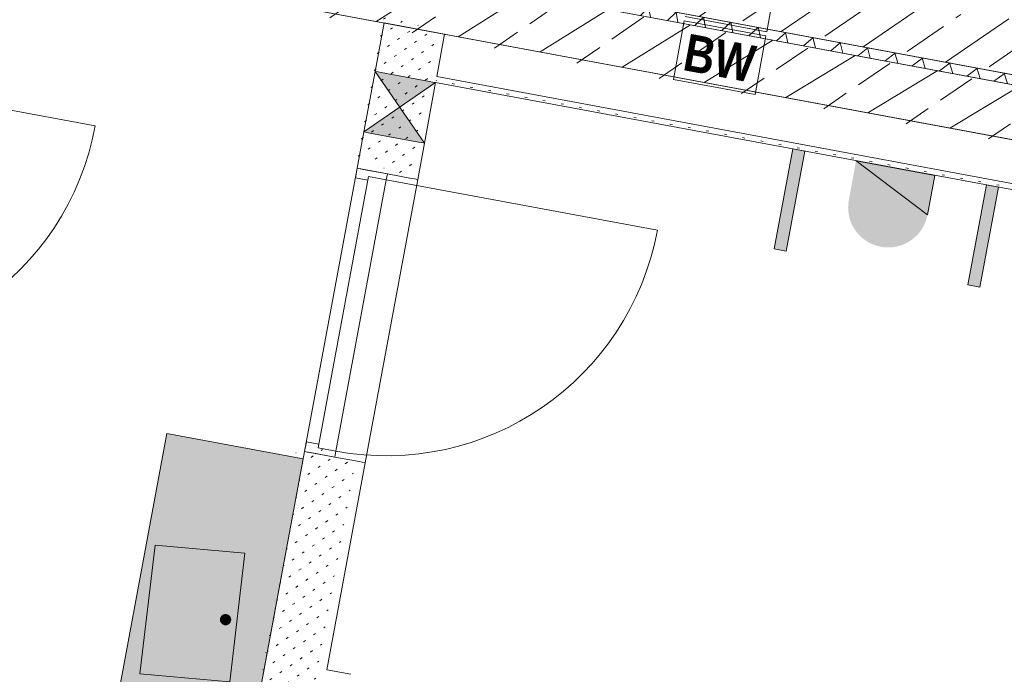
# Model space of a CAD drawing. Header units: metres. Extents: x 32353251 to 32353583, y 5707748 to 5708004.
# Tile 92 of 164: x 32353369.1 to 32353373.1, y 5707922.83 to 5707925.49. Entities that reach past the tile are written whole.
import ezdxf

# ---------------------------------------------------------------- set-up
doc = ezdxf.new("R2010")
doc.units = ezdxf.units.M
doc.header["$LTSCALE"] = 0.75
doc.layers.get('0').update_dxf_attribs({"linetype": 'CONTINUOUS'})
for name, color, linetype, lineweight in [('10417023$0$#9_002_GES I Übersicht Erdgeschoss_1_101_Wand Aussen.A', 7, 'CONTINUOUS', 25), ('10417023$0$#9_002_GES I Übersicht Erdgeschoss_1_303_Sanitäre.A', 7, 'CONTINUOUS', 25), ('10417023$0$#9_002_GES I Übersicht Erdgeschoss_1_607b_Brandschutz 1_100', 7, 'CONTINUOUS', 25), ('10417023$0$#9_002_GES I Übersicht Erdgeschoss_1_Neubau_102_Wand Innen.A', 7, 'CONTINUOUS', 25), ('10417023$0$#9_002_GES I Übersicht Erdgeschoss_1_Neubau_104_Decken.A', 7, 'CONTINUOUS', 25), ('10417023$0$#9_002_GES I Übersicht Erdgeschoss_1_Neubau_202_Innenwandbekleidun', 7, 'CONTINUOUS', 25), ('10417023$0$#9_002_GES I Übersicht Erdgeschoss_1_Neubau_303_Sanitäre.A', 7, 'CONTINUOUS', 25), ('10417023$0$Keine', 7, 'CONTINUOUS', 13)]:
    doc.layers.add(name, color=color, linetype=linetype, lineweight=lineweight)
doc.styles.add('10417023$0$Arial Narrow (bold)', font='ARIALNB.TTF')
pattern_1 = [(45, (0, 0), (-0.03535533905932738, 0.03535533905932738), [0.01, -0.03999999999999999])]
pattern_2 = [(0, (0, 0), (0, 0.075), [0.009999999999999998, -0.06500000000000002])]
pattern_3 = [(44.99999999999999, (0, 0), (-0.1697056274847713, 0.1697056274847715), []), (44.99999999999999, (-0.08485281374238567, 0.08485281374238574), (-0.1697056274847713, 0.1697056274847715), [0.18, -0.05999999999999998])]

# ---------------------------------------------------------------- blocks, each defined once
blk = doc.blocks.new('10417023$0$#9_MKO_LP5_ARC_GES_UP_00_002_P_G_modell (3D)')
at = {"layer": '10417023$0$#9_002_GES I Übersicht Erdgeschoss_1_101_Wand Aussen.A', "linetype": 'Continuous', "lineweight": 5, "true_color": 0xff0000}
h = blk.add_hatch(dxfattribs=at)
h.set_pattern_fill('#9_DÄMMUNG__HART_1_0001', color=1, style=0, pattern_type=2)
h.set_pattern_definition([(44.99999999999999, (0, 0), (-0.05656854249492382, 0.05656854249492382), []), (135.0000000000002, (0, 0), (0.05656854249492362, 0.056568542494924), [])])
h.paths.add_polyline_path([(-32353454.47117382, -5707790.519532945), (-32353477.474228, -5707790.519532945), (-32353477.474228, -5707790.55957689), (-32353469.004228, -5707790.55957689), (-32353469.004228, -5707810.39957689), (-32353468.96423227, -5707810.39957689), (-32353468.96423227, -5707790.55957689), (-32353454.47117382, -5707790.55957689)])
at = {"layer": '10417023$0$#9_002_GES I Übersicht Erdgeschoss_1_303_Sanitäre.A', "linetype": 'Continuous', "lineweight": 0, "true_color": 0xff0000}
h = blk.add_hatch(color=1, dxfattribs=at)
edge = h.paths.add_edge_path()
edge.add_line((-32353475.60706255, -5707793.559472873), (-32353475.27739345, -5707793.559472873))
edge.add_arc((-32353475.27739345, -5707793.524472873), 0.035, 270, 360)
edge.add_line((-32353475.24239345, -5707793.524472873), (-32353475.24239345, -5707793.034472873))
edge.add_arc((-32353475.27739345, -5707793.034472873), 0.035, 0, 90)
edge.add_line((-32353475.27739345, -5707792.999472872), (-32353475.60706255, -5707792.999472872))
edge.add_arc((-32353475.60706255, -5707793.034472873), 0.035, 90, 180)
edge.add_line((-32353475.64206255, -5707793.034472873), (-32353475.64206255, -5707793.524472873))
edge.add_arc((-32353475.60706255, -5707793.524472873), 0.035, 180, 270)
h = blk.add_hatch(color=1, dxfattribs=at)
edge = h.paths.add_edge_path()
edge.add_arc((-32353475.30521518, -5707793.279472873), 0.0229871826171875, 180, 270)
edge.add_arc((-32353475.30521518, -5707793.279472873), 0.0229871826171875, 270, 360)
edge.add_arc((-32353475.30521518, -5707793.279472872), 0.02298718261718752, 359.9999976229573, 450)
edge.add_arc((-32353475.30521518, -5707793.279472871), 0.02298718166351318, 90, 180.0000047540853)
at = {"layer": '10417023$0$#9_002_GES I Übersicht Erdgeschoss_1_Neubau_102_Wand Innen.A', "linetype": 'Continuous', "lineweight": 5, "true_color": 0xff0000}
h = blk.add_hatch(dxfattribs=at)
h.set_pattern_fill('#9_BETON__STAHLBETON_0001', color=1, style=0, pattern_type=2)
h.set_pattern_definition(pattern_3)
h.paths.add_polyline_path([(-32353477.474228, -5707790.51957689), (-32353454.69117382, -5707790.51957689), (-32353454.69117382, -5707790.29957689), (-32353477.474228, -5707790.29957689)])
h = blk.add_hatch(dxfattribs=at)
h.set_pattern_fill('#9_BETON__STAHLBETON_0001', color=1, style=0, pattern_type=2)
h.set_pattern_definition(pattern_3)
h.paths.add_polyline_path([(-32353477.474228, -5707790.779532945), (-32353470.024228, -5707790.779532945), (-32353470.024228, -5707790.559532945), (-32353477.474228, -5707790.559532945)])
at = {"layer": '10417023$0$#9_002_GES I Übersicht Erdgeschoss_1_Neubau_102_Wand Innen.A', "linetype": 'Continuous', "lineweight": 13, "true_color": 0xff0000}
h = blk.add_hatch(dxfattribs=at)
h.set_pattern_fill('#9_GIPS_0001', color=1, style=0, pattern_type=2)
h.set_pattern_definition(pattern_1)
h.paths.add_polyline_path([(-32353475.114228, -5707790.77957689), (-32353475.114228, -5707791.37957689), (-32353475.10172802, -5707791.37957689), (-32353475.10172802, -5707790.77957689)])
at = {"layer": '10417023$0$#9_002_GES I Übersicht Erdgeschoss_1_Neubau_102_Wand Innen.A', "linetype": 'Continuous', "lineweight": 13, "true_color": 0x1f1f1f}
h = blk.add_hatch(dxfattribs=at)
h.set_pattern_fill('#9_GIPS_0001', color=250, style=0, pattern_type=2)
h.set_pattern_definition(pattern_1)
h.paths.add_polyline_path([(-32353475.10172802, -5707790.77957689), (-32353475.10172802, -5707791.37957689), (-32353475.08922797, -5707791.37957689), (-32353475.08922797, -5707790.77957689)])
at = {"layer": '10417023$0$#9_002_GES I Übersicht Erdgeschoss_1_Neubau_102_Wand Innen.A', "linetype": 'Continuous', "lineweight": 13, "true_color": 0xff0000}
h = blk.add_hatch(dxfattribs=at)
h.set_pattern_fill('#9_GIPS_0001', color=1, style=0, pattern_type=2)
h.set_pattern_definition(pattern_1)
h.paths.add_polyline_path([(-32353475.08922797, -5707790.77957689), (-32353475.08922797, -5707791.37957689), (-32353474.889228, -5707791.37957689), (-32353474.889228, -5707790.77957689)])
at = {"layer": '10417023$0$#9_002_GES I Übersicht Erdgeschoss_1_Neubau_102_Wand Innen.A', "linetype": 'Continuous', "lineweight": 13, "true_color": 0x1f1f1f}
h = blk.add_hatch(dxfattribs=at)
h.set_pattern_fill('#9_GIPS_0001', color=250, style=0, pattern_type=2)
h.set_pattern_definition(pattern_1)
h.paths.add_polyline_path([(-32353474.87672802, -5707790.77957689), (-32353474.889228, -5707790.77957689), (-32353474.889228, -5707791.37957689), (-32353474.87672802, -5707791.37957689)])
at = {"layer": '10417023$0$#9_002_GES I Übersicht Erdgeschoss_1_Neubau_102_Wand Innen.A', "linetype": 'Continuous', "lineweight": 13, "true_color": 0xff0000}
h = blk.add_hatch(dxfattribs=at)
h.set_pattern_fill('#9_GIPS_0001', color=1, style=0, pattern_type=2)
h.set_pattern_definition(pattern_1)
h.paths.add_polyline_path([(-32353474.87672802, -5707791.37957689), (-32353474.86422797, -5707791.37957689), (-32353474.86422797, -5707790.77957689), (-32353474.87672802, -5707790.77957689)])
h = blk.add_hatch(dxfattribs=at)
h.set_pattern_fill('#9_GIPS_0001', color=1, style=0, pattern_type=2)
h.set_pattern_definition(pattern_1)
h.paths.add_polyline_path([(-32353475.114228, -5707795.27957689), (-32353475.10172802, -5707795.27957689), (-32353475.10172802, -5707792.54957689), (-32353475.114228, -5707792.54957689)])
at = {"layer": '10417023$0$#9_002_GES I Übersicht Erdgeschoss_1_Neubau_102_Wand Innen.A', "linetype": 'Continuous', "lineweight": 13, "true_color": 0x1f1f1f}
h = blk.add_hatch(dxfattribs=at)
h.set_pattern_fill('#9_GIPS_0001', color=250, style=0, pattern_type=2)
h.set_pattern_definition(pattern_1)
h.paths.add_polyline_path([(-32353475.10172802, -5707795.27957689), (-32353475.08922797, -5707795.27957689), (-32353475.08922797, -5707792.54957689), (-32353475.10172802, -5707792.54957689)])
at = {"layer": '10417023$0$#9_002_GES I Übersicht Erdgeschoss_1_Neubau_102_Wand Innen.A', "linetype": 'Continuous', "lineweight": 13, "true_color": 0xff0000}
h = blk.add_hatch(dxfattribs=at)
h.set_pattern_fill('#9_GIPS_0001', color=1, style=0, pattern_type=2)
h.set_pattern_definition(pattern_1)
h.paths.add_polyline_path([(-32353475.08922797, -5707795.27957689), (-32353474.889228, -5707795.27957689), (-32353474.889228, -5707792.54957689), (-32353475.08922797, -5707792.54957689)])
at = {"layer": '10417023$0$#9_002_GES I Übersicht Erdgeschoss_1_Neubau_102_Wand Innen.A', "linetype": 'Continuous', "lineweight": 13, "true_color": 0x1f1f1f}
h = blk.add_hatch(dxfattribs=at)
h.set_pattern_fill('#9_GIPS_0001', color=250, style=0, pattern_type=2)
h.set_pattern_definition(pattern_1)
h.paths.add_polyline_path([(-32353474.889228, -5707795.27957689), (-32353474.87672802, -5707795.27957689), (-32353474.87672802, -5707792.54957689), (-32353474.889228, -5707792.54957689)])
at = {"layer": '10417023$0$#9_002_GES I Übersicht Erdgeschoss_1_Neubau_102_Wand Innen.A', "linetype": 'Continuous', "lineweight": 13, "true_color": 0xff0000}
h = blk.add_hatch(dxfattribs=at)
h.set_pattern_fill('#9_GIPS_0001', color=1, style=0, pattern_type=2)
h.set_pattern_definition(pattern_1)
h.paths.add_polyline_path([(-32353474.87672802, -5707795.27957689), (-32353474.86422797, -5707795.27957689), (-32353474.86422797, -5707792.54957689), (-32353474.87672802, -5707792.54957689)])
at = {"layer": '10417023$0$#9_002_GES I Übersicht Erdgeschoss_1_Neubau_202_Innenwandbekleidun', "linetype": 'Continuous', "lineweight": 5}
h = blk.add_hatch(dxfattribs=at)
h.set_pattern_fill('#9_GIPSKARTON_0001', style=0, pattern_type=2)
h.set_pattern_definition(pattern_2)
h.paths.add_polyline_path([(-32353470.164228, -5707790.95457689), (-32353474.864228, -5707790.95457689), (-32353474.864228, -5707790.97957689), (-32353470.164228, -5707790.97957689)])
h = blk.add_hatch(dxfattribs=at)
h.set_pattern_fill('#9_GIPSKARTON_0001_1', color=255, style=0, pattern_type=2)
h.set_pattern_definition(pattern_2)
h.paths.add_polyline_path([(-32353474.864228, -5707793.45457689), (-32353474.764228, -5707793.45457689), (-32353474.764228, -5707793.404576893), (-32353474.864228, -5707793.404576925)])
at = {"layer": '10417023$0$#9_002_GES I Übersicht Erdgeschoss_1_Neubau_303_Sanitäre.A', "linetype": 'Continuous', "lineweight": 0, "true_color": 0xff0000}
h = blk.add_hatch(color=1, dxfattribs=at)
edge = h.paths.add_edge_path()
edge.add_line((-32353472.80155824, -5707790.97957689), (-32353473.12689776, -5707790.97957689))
edge.add_line((-32353473.12689776, -5707790.97957689), (-32353473.12689776, -5707791.142246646))
edge.add_arc((-32353472.964228, -5707791.142246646), 0.1626697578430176, 180, 270)
edge.add_arc((-32353472.964228, -5707791.142246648), 0.162669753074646, 270, 360.0000006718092)
edge.add_line((-32353472.80155824, -5707791.142246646), (-32353472.80155824, -5707790.97957689))
at = {"layer": '10417023$0$#9_002_GES I Übersicht Erdgeschoss_1_101_Wand Aussen.A', "color": 1, "linetype": 'Continuous', "lineweight": 18, "true_color": 0xff0000, "flags": 128}
blk.add_lwpolyline([(-32353454.47117382, -5707790.519532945), (-32353454.47117382, -5707790.55957689), (-32353468.96423227, -5707790.55957689), (-32353468.96423227, -5707810.39957689), (-32353469.004228, -5707810.39957689), (-32353469.004228, -5707790.55957689), (-32353477.474228, -5707790.55957689), (-32353477.474228, -5707790.519532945)], close=True, dxfattribs=at)
at = {"layer": '10417023$0$#9_002_GES I Übersicht Erdgeschoss_1_303_Sanitäre.A', "color": 1, "linetype": 'Continuous', "lineweight": 13, "true_color": 0xff0000, "flags": 128}
blk.add_lwpolyline([(-32353475.60706255, -5707793.559472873), (-32353475.24239345, -5707793.524472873), (-32353475.27739345, -5707792.999472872), (-32353475.64206255, -5707793.034472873)], close=True, dxfattribs=at)
at = {"layer": '10417023$0$#9_002_GES I Übersicht Erdgeschoss_1_607b_Brandschutz 1_100', "color": 1, "linetype": 'Continuous', "lineweight": 13, "true_color": 0xff0000}
for p, q in [((-32353473.57960765, -5707790.530901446), (-32353473.57960765, -5707790.288253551)), ((-32353473.91710913, -5707790.530901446), (-32353473.57960765, -5707790.530901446)), ((-32353473.57960765, -5707790.548209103), (-32353473.91710913, -5707790.548209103)), ((-32353473.91710913, -5707790.548209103), (-32353473.91710913, -5707790.790856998)), ((-32353473.57960765, -5707790.790856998), (-32353473.57960765, -5707790.548209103)), ((-32353473.91710913, -5707790.790856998), (-32353473.57960765, -5707790.790856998))]:
    blk.add_line(p, q, dxfattribs=at)
at = {"layer": '10417023$0$#9_002_GES I Übersicht Erdgeschoss_1_Neubau_102_Wand Innen.A', "color": 1, "linetype": 'Continuous', "lineweight": 18, "true_color": 0xff0000}
for p, q in [((-32353477.474228, -5707790.51957689), (-32353470.8039411, -5707790.51957689)), ((-32353470.80394111, -5707790.559532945), (-32353477.474228, -5707790.559532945)), ((-32353477.274228, -5707790.779532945), (-32353470.80394111, -5707790.779532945))]:
    blk.add_line(p, q, dxfattribs=at)
at = {"layer": '10417023$0$#9_002_GES I Übersicht Erdgeschoss_1_Neubau_102_Wand Innen.A', "color": 1, "linetype": 'Continuous', "lineweight": 13, "true_color": 0xff0000}
for p, q in [((-32353475.114228, -5707790.77957689), (-32353475.114228, -5707790.97957689)), ((-32353474.864228, -5707790.77957689), (-32353475.114228, -5707790.77957689)), ((-32353474.864228, -5707790.95457689), (-32353474.864228, -5707790.77957689)), ((-32353475.10172802, -5707790.97957689), (-32353475.114228, -5707790.97957689)), ((-32353475.114228, -5707790.97957689), (-32353475.114228, -5707791.22957689)), ((-32353475.11422761, -5707790.979576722), (-32353474.86422732, -5707791.229577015)), ((-32353474.86422732, -5707790.979576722), (-32353475.11422761, -5707791.229577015)), ((-32353475.08922798, -5707790.97957689), (-32353475.10172802, -5707790.97957689)), ((-32353474.889228, -5707790.97957689), (-32353475.08922798, -5707790.97957689)), ((-32353474.87672802, -5707790.97957689), (-32353474.889228, -5707790.97957689)), ((-32353474.86422797, -5707790.97957689), (-32353474.87672802, -5707790.97957689)), ((-32353474.86422797, -5707791.22957689), (-32353474.86422797, -5707790.97957689)), ((-32353475.114228, -5707791.22957689), (-32353475.114228, -5707791.37957689)), ((-32353475.114228, -5707791.22957689), (-32353475.10172802, -5707791.22957689)), ((-32353475.10172802, -5707791.22957689), (-32353475.08922798, -5707791.22957689)), ((-32353475.08922798, -5707791.22957689), (-32353474.889228, -5707791.22957689)), ((-32353474.889228, -5707791.22957689), (-32353474.87672802, -5707791.22957689)), ((-32353474.87672802, -5707791.22957689), (-32353474.86422797, -5707791.22957689)), ((-32353474.864228, -5707791.37957689), (-32353474.864228, -5707791.22957689)), ((-32353475.11422761, -5707791.379577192), (-32353475.10172868, -5707791.379577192)), ((-32353475.11422761, -5707792.549577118), (-32353475.11422761, -5707791.379577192)), ((-32353475.11422761, -5707791.379577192), (-32353475.11422761, -5707791.419577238)), ((-32353474.98922819, -5707791.379577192), (-32353475.11422761, -5707791.379577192)), ((-32353475.11422761, -5707791.379577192), (-32353475.10172868, -5707791.379577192)), ((-32353475.11422761, -5707791.379577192), (-32353475.10172868, -5707791.379577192)), ((-32353475.10172868, -5707791.379577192), (-32353475.0892283, -5707791.379577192)), ((-32353475.10172868, -5707791.379577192), (-32353475.0892283, -5707791.379577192)), ((-32353475.10172868, -5707791.379577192), (-32353475.0892283, -5707791.379577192)), ((-32353475.0892283, -5707791.379577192), (-32353474.98922819, -5707791.379577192)), ((-32353475.0892283, -5707791.379577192), (-32353474.98922819, -5707791.379577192)), ((-32353475.0892283, -5707791.379577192), (-32353474.98922819, -5707791.379577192)), ((-32353474.98922819, -5707791.379577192), (-32353474.88922807, -5707791.379577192)), ((-32353474.98922819, -5707791.404576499), (-32353474.98922819, -5707791.379577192)), ((-32353474.98922819, -5707791.379577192), (-32353474.88922807, -5707791.379577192)), ((-32353474.88922807, -5707791.379577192), (-32353474.87672769, -5707791.379577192)), ((-32353474.88922807, -5707791.379577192), (-32353474.87672769, -5707791.379577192)), ((-32353474.87672769, -5707791.379577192), (-32353474.86422732, -5707791.379577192)), ((-32353474.87672769, -5707791.379577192), (-32353474.86422732, -5707791.379577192)), ((-32353474.86422732, -5707792.549577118), (-32353474.86422732, -5707791.379577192)), ((-32353477.31172838, -5707791.404576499), (-32353476.19172851, -5707791.404576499)), ((-32353475.11422761, -5707791.419577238), (-32353475.06222813, -5707791.419577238)), ((-32353475.06222813, -5707791.419577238), (-32353475.06222813, -5707791.404576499)), ((-32353475.06222813, -5707791.404576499), (-32353474.98922819, -5707791.404576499)), ((-32353475.06222813, -5707792.524576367), (-32353475.06222813, -5707791.404576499)), ((-32353475.06222813, -5707791.404576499), (-32353474.98922819, -5707791.404576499)), ((-32353474.98922819, -5707791.404576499), (-32353474.98922819, -5707792.524576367)), ((-32353474.98922819, -5707791.404576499), (-32353473.86922832, -5707791.404576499)), ((-32353475.11422761, -5707792.549577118), (-32353475.11422761, -5707792.509577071)), ((-32353475.11422761, -5707792.509577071), (-32353475.06222813, -5707792.509577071)), ((-32353475.06222813, -5707792.509577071), (-32353475.06222813, -5707792.524576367)), ((-32353475.114228, -5707792.54957689), (-32353475.114228, -5707794.319133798)), ((-32353475.11422761, -5707792.549577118), (-32353475.10172868, -5707792.549577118)), ((-32353474.98922819, -5707792.549577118), (-32353475.11422761, -5707792.549577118)), ((-32353475.11422761, -5707792.549577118), (-32353475.10172868, -5707792.549577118)), ((-32353475.11422761, -5707792.549577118), (-32353475.10172868, -5707792.549577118)), ((-32353475.10172868, -5707792.549577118), (-32353475.0892283, -5707792.549577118)), ((-32353475.10172868, -5707792.549577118), (-32353475.0892283, -5707792.549577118)), ((-32353475.10172868, -5707792.549577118), (-32353475.0892283, -5707792.549577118)), ((-32353475.0892283, -5707792.549577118), (-32353474.98922819, -5707792.549577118)), ((-32353475.0892283, -5707792.549577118), (-32353474.98922819, -5707792.549577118)), ((-32353475.0892283, -5707792.549577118), (-32353474.98922819, -5707792.549577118)), ((-32353475.06222813, -5707792.524576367), (-32353474.98922819, -5707792.524576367)), ((-32353474.98922819, -5707792.524576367), (-32353475.06222813, -5707792.524576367)), ((-32353474.98922819, -5707792.524576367), (-32353474.98922819, -5707792.549577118)), ((-32353474.98922819, -5707792.549577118), (-32353474.88922807, -5707792.549577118)), ((-32353474.98922819, -5707792.549577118), (-32353474.88922807, -5707792.549577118)), ((-32353474.88922807, -5707792.549577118), (-32353474.87672769, -5707792.549577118)), ((-32353474.88922807, -5707792.549577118), (-32353474.87672769, -5707792.549577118)), ((-32353474.87672769, -5707792.549577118), (-32353474.86422732, -5707792.549577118)), ((-32353474.87672769, -5707792.549577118), (-32353474.86422732, -5707792.549577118)), ((-32353474.864228, -5707793.40457689), (-32353474.864228, -5707792.54957689))]:
    blk.add_line(p, q, dxfattribs=at)
for centre in [(-32353477.311728, -5707791.404576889), (-32353474.989228, -5707791.404576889)]:
    blk.add_arc(centre, 1.120000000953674, 270, 359.9999999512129, dxfattribs=at)
at = {"layer": '10417023$0$#9_002_GES I Übersicht Erdgeschoss_1_Neubau_102_Wand Innen.A', "color": 1, "linetype": 'Continuous', "true_color": 0xff0000}
for points in [[(-32353474.86422797, -5707790.97957689), (-32353475.114228, -5707790.97957689), (-32353474.98922798, -5707791.10457689)], [(-32353474.86422797, -5707791.22957689), (-32353474.98922798, -5707791.10457689), (-32353475.114228, -5707791.22957689)]]:
    blk.add_solid(points, dxfattribs=at)
at = {"layer": '10417023$0$#9_002_GES I Übersicht Erdgeschoss_1_Neubau_104_Decken.A', "color": 1, "linetype": 'Continuous', "lineweight": 13, "true_color": 0xff0000, "flags": 128}
for points in [[(-32353499.24365664, -5707781.952985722), (-32353499.24365668, -5707777.242828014), (-32353491.34430819, -5707777.240905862), (-32353491.34429377, -5707777.249004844), (-32353488.711808, -5707777.242914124), (-32353474.36909785, -5707777.203502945), (-32353467.58052395, -5707777.184627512), (-32353458.71420428, -5707777.159975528), (-32353458.7142043, -5707776.82162203), (-32353452.08528951, -5707776.852814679), (-32353452.08528951, -5707777.242828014), (-32353452.08528951, -5707779.426313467), (-32353449.88417032, -5707779.426313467), (-32353449.88417032, -5707779.646313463), (-32353454.47117382, -5707779.646313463), (-32353454.47117382, -5707790.51957689), (-32353496.34426422, -5707790.51957689), (-32353496.34426422, -5707785.84991685), (-32353499.24365677, -5707785.84991685)], [(-32353491.64409519, -5707777.192828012), (-32353499.24365668, -5707777.192828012), (-32353499.24365668, -5707790.51957689), (-32353454.47117381, -5707790.51957689), (-32353454.47117381, -5707779.376313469), (-32353454.47117381, -5707776.841971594), (-32353458.7151397, -5707776.821626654), (-32353458.71420428, -5707777.159982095), (-32353462.62409527, -5707777.170791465), (-32353462.62409527, -5707788.759576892), (-32353491.64409519, -5707788.759576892)], [(-32353502.88381506, -5707792.679515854), (-32353502.88381511, -5707803.129576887), (-32353502.84381653, -5707803.129576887), (-32353502.84381653, -5707809.004576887), (-32353499.08931621, -5707809.004576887), (-32353497.57443247, -5707809.004576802), (-32353497.57443247, -5707810.154576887), (-32353495.52481159, -5707810.154576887), (-32353495.52560609, -5707813.099577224), (-32353472.62422376, -5707813.099576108), (-32353472.62422743, -5707808.219546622), (-32353469.004228, -5707808.219576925), (-32353469.004228, -5707794.11457689), (-32353469.004228, -5707790.779532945), (-32353469.004228, -5707790.559532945), (-32353477.474228, -5707790.559532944), (-32353480.474228, -5707790.559532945), (-32353491.124228, -5707790.559532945), (-32353498.444228, -5707790.559532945), (-32353498.444228, -5707792.679576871)], [(-32353498.22421727, -5707790.559532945), (-32353502.84380439, -5707790.559532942), (-32353502.84380439, -5707813.099576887), (-32353495.47442851, -5707813.099576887), (-32353495.47442851, -5707809.05457689), (-32353482.84109309, -5707809.05457689), (-32353482.84357996, -5707813.099573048), (-32353472.62421726, -5707813.099573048), (-32353472.62421726, -5707811.259577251), (-32353472.62421726, -5707806.979589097), (-32353469.00380439, -5707806.979589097), (-32353469.00380439, -5707790.559532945)], [(-32353469.22421727, -5707795.27957689), (-32353480.47421727, -5707795.27957689), (-32353480.47421727, -5707790.779532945), (-32353469.22421727, -5707790.779532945)]]:
    blk.add_lwpolyline(points, close=True, dxfattribs=at)
blk.add_lwpolyline([(-32353470.02422794, -5707790.779532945), (-32353480.474228, -5707790.779532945), (-32353480.474228, -5707795.279576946), (-32353470.02422794, -5707795.279576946)], dxfattribs=at)
at = {"layer": '10417023$0$#9_002_GES I Übersicht Erdgeschoss_1_Neubau_202_Innenwandbekleidun', "color": 1, "linetype": 'Continuous', "lineweight": 13, "true_color": 0xff0000}
for p, q in [((-32353470.164228, -5707790.95457689), (-32353474.864228, -5707790.95457689)), ((-32353474.864228, -5707790.97957689), (-32353470.164228, -5707790.97957689)), ((-32353474.76422799, -5707793.40457689), (-32353474.864228, -5707793.40457689))]:
    blk.add_line(p, q, dxfattribs=at)
at = {"layer": '10417023$0$#9_002_GES I Übersicht Erdgeschoss_1_Neubau_202_Innenwandbekleidun', "color": 1, "linetype": 'Continuous', "true_color": 0xff0000}
blk.add_solid([(-32353462.67410613, -5707788.48957689), (-32353477.474228, -5707788.48957689), (-32353462.67410615, -5707788.53957689), (-32353477.474228, -5707788.53957689)], dxfattribs=at)
at = {"layer": '10417023$0$#9_002_GES I Übersicht Erdgeschoss_1_Neubau_303_Sanitäre.A', "color": 1, "linetype": 'Continuous', "lineweight": 13, "true_color": 0xff0000, "flags": 128}
for points in [[(-32353473.33856085, -5707790.97957689), (-32353473.38856085, -5707790.97957689), (-32353473.38856085, -5707791.392532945), (-32353473.33856085, -5707791.392532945)], [(-32353472.80155824, -5707790.97957689), (-32353473.12689776, -5707790.97957689), (-32353472.80155824, -5707791.142246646)], [(-32353472.53856085, -5707790.97957689), (-32353472.58856085, -5707790.97957689), (-32353472.58856085, -5707791.392532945), (-32353472.53856085, -5707791.392532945)], [(-32353475.67722797, -5707792.579519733), (-32353475.114228, -5707792.579519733), (-32353475.114228, -5707795.279532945), (-32353475.67722797, -5707795.279532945)]]:
    blk.add_lwpolyline(points, close=True, dxfattribs=at)
at = {"layer": '10417023$0$#9_002_GES I Übersicht Erdgeschoss_1_Neubau_303_Sanitäre.A', "color": 1, "linetype": 'Continuous', "true_color": 0xff0000}
for points in [[(-32353473.33856085, -5707790.97957689), (-32353473.38856085, -5707790.97957689), (-32353473.33856085, -5707791.392532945), (-32353473.38856085, -5707791.392532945)], [(-32353472.53856085, -5707790.97957689), (-32353472.58856085, -5707790.97957689), (-32353472.53856085, -5707791.392532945), (-32353472.58856085, -5707791.392532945)], [(-32353475.67722797, -5707792.579519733), (-32353475.67722797, -5707795.279532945), (-32353475.114228, -5707792.579519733), (-32353475.114228, -5707795.279532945)]]:
    blk.add_solid(points, dxfattribs=at)
at = {"layer": '10417023$0$#9_002_GES I Übersicht Erdgeschoss_1_607b_Brandschutz 1_100', "color": 1, "true_color": 0xff0000, "insert": (-32353473.7483588, -5707790.670945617), "char_height": 0.1502737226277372, "attachment_point": 5, "line_spacing_factor": 1.002187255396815, "style": '10417023$0$Arial Narrow (bold)'}
blk.add_mtext('BW ', dxfattribs=at)
blk = doc.blocks.new('10417023$0$2_MKO_LP5_LAN_GES_UP_00_002_V_A (3D)')
at = {"layer": '10417023$0$Keine'}
blk.add_blockref('10417023$0$#9_MKO_LP5_ARC_GES_UP_00_002_P_G_modell (3D)', (0, 0), dxfattribs=at)
blk = doc.blocks.new('10417023')
at = {"layer": '10417023$0$Keine', "rotation": 349.4819372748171}
blk.add_blockref('10417023$0$2_MKO_LP5_LAN_GES_UP_00_002_V_A (3D)', (65205154.93137175, 5413829.557758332), dxfattribs=at)

msp = doc.modelspace()

# ---------------------------------------------------------------- block references
msp.add_blockref('10417023', (0, 0))

doc.saveas('drawing.dxf')
